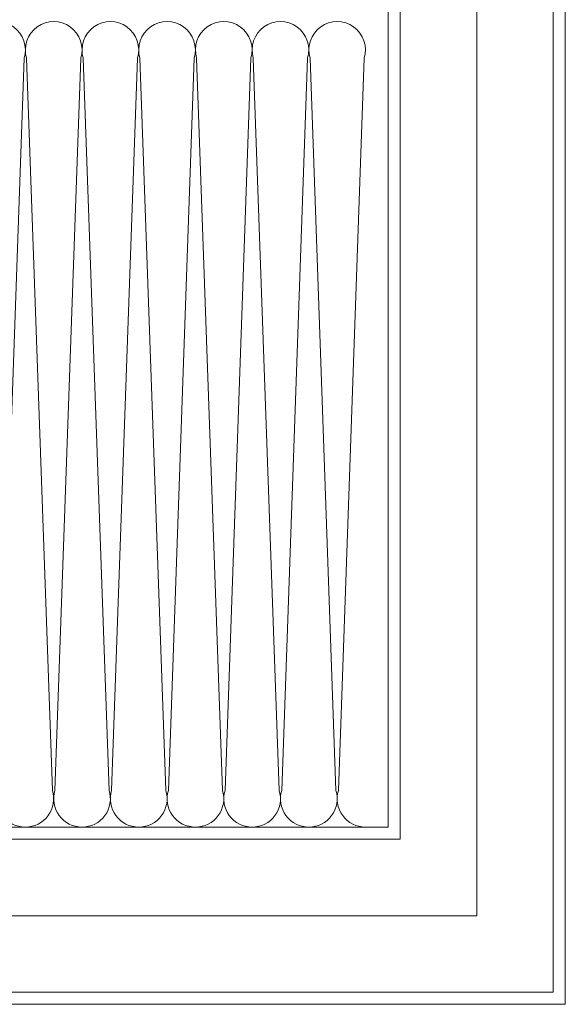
# Model space of a CAD drawing. Header units: millimetres. Extents: x -33628 to -373, y -3399 to 2697.
# Tile 35 of 99: x -23418 to -23409, y -3397 to -3381. Entities that reach past the tile are written whole.
import ezdxf

# ---------------------------------------------------------------- set-up
doc = ezdxf.new("R2010")
doc.units = ezdxf.units.MM
doc.header["$LTSCALE"] = 0.2
doc.header["$MEASUREMENT"] = 0
for name, color, linetype, lineweight in [('_MB_izolacje_0.09', 132, 'Continuous', 9), ('_MB_obrobki_stal_0.15', 6, 'Continuous', 15), ('_MB_ocieplenie_0.09', 51, 'Continuous', 9)]:
    doc.layers.add(name, color=color, linetype=linetype, lineweight=lineweight)

# ---------------------------------------------------------------- blocks, each defined once
blk = doc.blocks.new('*U277')
at = {"layer": '_MB_ocieplenie_0.09', "flags": 128}
for points in [[(753.58, 342.79, 0.505403), (734.48, 316.86), (752.73, -199.59, -1.345402), (714.43, -199.59), (732.68, 316.86, 0.505403), (713.58, 342.79)], [(793.58, 342.79, 0.505403), (774.48, 316.86), (792.73, -199.59, -1.345402), (754.43, -199.59), (772.68, 316.86, 0.505403), (753.58, 342.79)], [(833.58, 342.79, 0.505403), (814.48, 316.86), (832.73, -199.59, -1.345402), (794.43, -199.59), (812.68, 316.86, 0.505403), (793.58, 342.79)], [(873.58, 342.79, 0.505403), (854.48, 316.86), (872.73, -199.59, -1.345402), (834.43, -199.59), (852.68, 316.86, 0.505403), (833.58, 342.79)], [(913.58, 342.79, 0.505403), (894.48, 316.86), (912.73, -199.59, -1.345402), (874.43, -199.59), (892.68, 316.86, 0.505403), (873.58, 342.79)], [(953.58, 342.79, 0.505403), (934.48, 316.86), (952.73, -199.59, -1.345402), (914.43, -199.59), (932.68, 316.86, 0.505403), (913.58, 342.79)], [(993.58, 342.79, 0.505403), (974.48, 316.86), (992.73, -199.59, -1.345402), (954.43, -199.59), (972.68, 316.86, 0.505403), (953.58, 342.79)]]:
    blk.add_lwpolyline(points, format="xyb", dxfattribs=at)
blk = doc.blocks.new('szyb-szkło_150-piętro2')
at = {"layer": '_MB_izolacje_0.09', "elevation": 0}
for points in [[(13.108, -298), (-9, -298), (-9, -275.892)], [(13.108, -296.75), (-7.75, -296.75), (-7.75, -275.892)], [(13.108, -295.5), (-6.5, -295.5), (-6.5, -275.892)]]:
    blk.add_lwpolyline(points, dxfattribs=at)
at = {"layer": '_MB_obrobki_stal_0.15', "elevation": 0}
for points in [[(13.108, -298.2), (-9.2, -298.2), (-9.2, -275.892)], [(13.108, -295.3), (-6.3, -295.3), (-6.3, -275.892)]]:
    blk.add_lwpolyline(points, dxfattribs=at)
at = {"xscale": -0.02319810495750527, "yscale": 0.02319810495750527, "zscale": 0.02319810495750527, "rotation": 89.99999999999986}
blk.add_blockref('*U277', (1.652, -271.881), dxfattribs=at)

msp = doc.modelspace()

# ---------------------------------------------------------------- block references
at = {"rotation": 90}
msp.add_blockref('szyb-szkło_150-piętro2', (-23707.273, -3387.573), dxfattribs=at)

doc.saveas('drawing.dxf')
